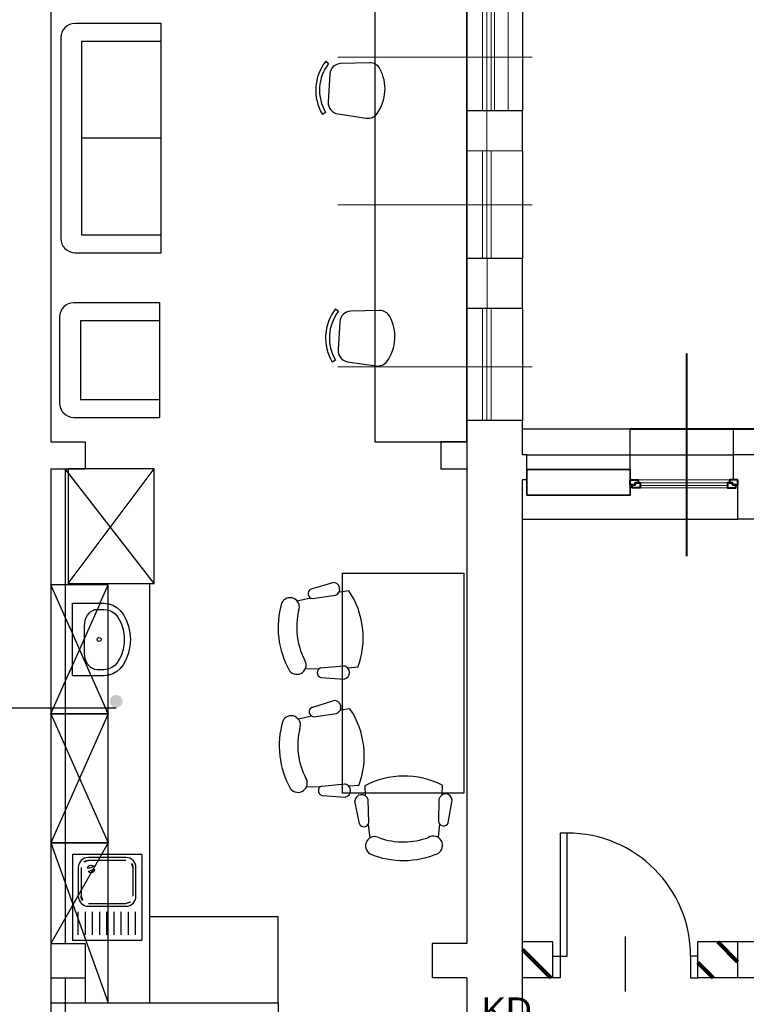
# Model space of a CAD drawing. Header units: millimetres. Extents: x 6612728327 to 6612744462, y 5733542327 to 5733552841.
# Tile 6 of 124: x 6612731325 to 6612731832, y 5733545561 to 5733546249. Entities that reach past the tile are written whole.
import ezdxf

# ---------------------------------------------------------------- set-up
doc = ezdxf.new("R2010")
doc.units = ezdxf.units.MM
doc.header["$MEASUREMENT"] = 0
doc.set_wipeout_variables(frame=1)
doc.linetypes.add('Wipeout_Contour', pattern=[1000, 0, -1000])
for name, color, linetype in [('!!!!_SCIANY GRUBE', 7, 'Continuous'), ('1_ppoż PODZIAL STREF 120', 7, 'Continuous'), ('1_ppoż PODZIAL STREF propoz', 7, 'Continuous'), ('1_ppoż PODZIAŁ STREF  opisy', 7, 'Continuous'), ('A_A-OPISY POM', 7, 'Continuous'), ('A_ocieplenie', 7, 'Continuous'), ('A_OPISY dodatkowe', 7, 'Continuous'), ('A_SCIANY PROJ. 18 wewn', 7, 'Continuous'), ('A_SCIANY PROJ. wewn', 7, 'Continuous'), ('A_Stolarka_drzw_wew', 192, 'Continuous'), ('A_Stolarka_okna', 7, 'Continuous'), ('A_technologia', 7, 'Continuous'), ('A_wypełnienie', 7, 'Continuous'), ('inw_STOLARKAOKIENNA', 7, 'Continuous'), ('inw_WIDOK', 7, 'Continuous'), ('P_urządzenia_sanit', 7, 'Continuous')]:
    doc.layers.add(name, color=color, linetype=linetype)
doc.styles.add('GENERATED_STYLE_1', font='arial.ttf')
pattern_1 = [(315, (6612595946.558, 5733454827.958), (28.284271, 28.284271), []), (315, (6612595960.7, 5733454842.1), (28.284271, 28.284271), [30, -10])]

msp = doc.modelspace()

# ---------------------------------------------------------------- hatches: boundary and pattern name
at = {"layer": 'A_A-OPISY POM', "linetype": 'Continuous', "lineweight": 25}
msp.add_hatch(color=7, dxfattribs=at).paths.add_polyline_path([(6612731396.579793, 5733545772.789451, 1), (6612731387.579793, 5733545772.789451, 1)])

# ---------------------------------------------------------------- linework, layer by layer
at = {"layer": '!!!!_SCIANY GRUBE', "color": 7, "lineweight": 30}
for p, q in [((6612731346.516478, 5733546327.726684), (6612731346.516478, 5733545953.844685)), ((6612731346.516478, 5733546300.461464), (6612731346.516478, 5733545953.844685)), ((6612731346.516478, 5733546300.461464), (6612731346.516478, 5733545953.844685)), ((6612731346.516478, 5733546300.461464), (6612731346.516478, 5733545953.844685)), ((6612731636.516479, 5733546184.918568), (6612731636.516479, 5733546156.918568)), ((6612731675.516479, 5733546184.844685), (6612731636.516479, 5733546184.918568)), ((6612731636.516479, 5733546184.918568), (6612731636.516479, 5733546156.918568)), ((6612731675.516479, 5733546156.844685), (6612731675.516479, 5733546184.844685)), ((6612731675.516479, 5733546156.844685), (6612731675.516479, 5733546184.844685)), ((6612731675.516479, 5733546156.844685), (6612731636.516479, 5733546156.918568)), ((6612731636.516479, 5733546081.918568), (6612731636.516479, 5733546046.918568)), ((6612731675.516479, 5733546081.844685), (6612731636.516479, 5733546081.918568)), ((6612731636.516479, 5733546081.918568), (6612731636.516479, 5733546046.918568)), ((6612731675.516479, 5733546046.844685), (6612731675.516479, 5733546081.844685)), ((6612731675.516479, 5733546046.844685), (6612731675.516479, 5733546081.844685)), ((6612731675.516479, 5733546046.844685), (6612731636.516479, 5733546046.918568)), ((6612731636.516479, 5733545968.918568), (6612731636.516479, 5733545854.849424)), ((6612731675.516479, 5733545968.844685), (6612731636.516479, 5733545968.844685)), ((6612731636.516479, 5733545968.844685), (6612731636.516479, 5733545935.042268)), ((6612731675.516479, 5733545944.844685), (6612731675.516479, 5733545968.844685)), ((6612731675.516479, 5733545944.844685), (6612731675.516479, 5733545968.844685)), ((6612731822.516479, 5733545944.844685), (6612731822.516479, 5733545962.844685)), ((6612731346.516478, 5733545953.844685), (6612731370.516478, 5733545953.844685)), ((6612731370.516478, 5733545953.844685), (6612731370.516478, 5733545935.042268)), ((6612731678.516479, 5733545944.844685), (6612731675.516479, 5733545944.844685)), ((6612732362.516479, 5733545944.844685), (6612731822.516479, 5733545944.844685)), ((6612731822.516479, 5733545927.344685), (6612731822.516479, 5733545944.844685)), ((6612731346.516478, 5733545935.042268), (6612731346.516478, 5733545603.844684)), ((6612731346.516478, 5733545935.042268), (6612731370.516478, 5733545935.042268)), ((6612731346.516478, 5733545935.042268), (6612731346.516478, 5733545603.844684)), ((6612731636.516479, 5733545935.042268), (6612731636.516479, 5733545854.849424)), ((6612731825.516479, 5733545927.344685), (6612731822.516479, 5733545927.344685)), ((6612731825.516479, 5733545899.844685), (6612731825.516479, 5733545927.344685)), ((6612731675.516479, 5733545854.849424), (6612731675.516479, 5733545899.844685)), ((6612732315.516479, 5733545899.844685), (6612731825.516479, 5733545899.844685)), ((6612731636.516479, 5733545854.849424), (6612731636.516479, 5733545603.844684)), ((6612731346.516478, 5733545603.844684), (6612731370.516478, 5733545603.844684)), ((6612731370.516478, 5733545603.844684), (6612731370.516478, 5733545579.844684)), ((6612731636.516479, 5733545603.844684), (6612731612.516479, 5733545603.844684)), ((6612731612.516479, 5733545603.844684), (6612731612.516479, 5733545579.844684)), ((6612731346.516478, 5733545579.844684), (6612731346.516478, 5733544323.844682)), ((6612731346.516478, 5733545579.844684), (6612731370.516478, 5733545579.844684)), ((6612731346.516478, 5733545579.844684), (6612731346.516478, 5733544323.844682)), ((6612731370.516478, 5733545579.844684), (6612731370.516478, 5733545562.334223)), ((6612731636.516479, 5733545579.844684), (6612731612.516479, 5733545579.844684)), ((6612731636.516479, 5733545579.844684), (6612731636.516479, 5733545523.131779))]:
    msp.add_line(p, q, dxfattribs=at)
at = {"layer": '!!!!_SCIANY GRUBE', "color": 7, "lineweight": 30, "flags": 128}
for points in [[(6612731675.516479, 5733545962.844685), (6612731750.516479, 5733545962.844685)], [(6612731822.516479, 5733545962.844685), (6612732487.516479, 5733545962.844685), (6612732487.516479, 5733545944.844685)], [(6612731636.516479, 5733545953.844685), (6612731618.502976, 5733545953.844685), (6612731618.502976, 5733545935.042268), (6612731636.516479, 5733545935.042268)], [(6612731356.516478, 5733545579.844684), (6612731356.516478, 5733545286.844684)], [(6612731356.516478, 5733545579.844684), (6612731356.516478, 5733545286.844684)], [(6612731346.516478, 5733545562.334223), (6612731505.122291, 5733545562.334223), (6612731505.122291, 5733545519.641943)]]:
    msp.add_lwpolyline(points, dxfattribs=at)
at = {"layer": '1_ppoż PODZIAL STREF 120', "color": 1, "lineweight": 18, "true_color": 0xe70505}
msp.add_line((6612731789.729649, 5733546015.49422), (6612731789.729649, 5733545874.057858), dxfattribs=at)
at = {"layer": '1_ppoż PODZIAL STREF propoz', "color": 1, "lineweight": 18, "true_color": 0xe70505}
msp.add_line((6612731789.729649, 5733546015.49422), (6612731789.729649, 5733545874.057858), dxfattribs=at)
msp.add_line((6612731789.729649, 5733546015.49422), (6612731789.729649, 5733545874.057858), dxfattribs=at)
at = {"layer": '1_ppoż PODZIAL STREF propoz', "color": 138, "lineweight": 18, "flags": 128}
for points in [[(6612731650.604791, 5733546184.844685), (6612731650.668245, 5733546156.844685)], [(6612731650.838215, 5733546081.844685), (6612731650.90167, 5733546046.844685)]]:
    msp.add_lwpolyline(points, dxfattribs=at)
at = {"layer": '1_ppoż PODZIAŁ STREF  opisy', "color": 7, "lineweight": 40}
msp.add_line((6612731789.729649, 5733546015.49422), (6612731789.729649, 5733545874.057858), dxfattribs=at)
at = {"layer": 'A_A-OPISY POM', "color": 7, "lineweight": 25, "flags": 128}
msp.add_lwpolyline([(6612731200.922238, 5733545768.338884), (6612731392.079793, 5733545768.338884)], dxfattribs=at)
at = {"layer": 'A_ocieplenie', "color": 7, "lineweight": 40}
msp.add_line((6612731750.516479, 5733545962.844685), (6612733376.51648, 5733545962.844685), dxfattribs=at)
at = {"layer": 'A_OPISY dodatkowe', "color": 7, "lineweight": 30}
for p, q in [((6612731418.516478, 5733545855.042268), (6612731356.516478, 5733545935.042268)), ((6612731358.516478, 5733545855.042268), (6612731418.516478, 5733545935.042268)), ((6612731505.122291, 5733545622.334223), (6612731415.576142, 5733545622.334223)), ((6612731505.122291, 5733545562.334223), (6612731505.122291, 5733545622.334223))]:
    msp.add_line(p, q, dxfattribs=at)
at = {"layer": 'A_OPISY dodatkowe', "color": 7, "lineweight": 30, "flags": 128}
msp.add_lwpolyline([(6612731358.516478, 5733545855.042268), (6612731418.516478, 5733545855.042268), (6612731418.516478, 5733545935.042268), (6612731358.516478, 5733545935.042268)], close=True, dxfattribs=at)
at = {"layer": 'A_SCIANY PROJ. wewn', "color": 146, "lineweight": 18, "flags": 128}
msp.add_lwpolyline([(6612731665.516479, 5733546262.881626), (6612731665.508892, 5733546184.877182), (6612731656.008892, 5733546184.877182), (6612731656.016479, 5733546262.881626)], close=True, dxfattribs=at)
at = {"layer": 'A_Stolarka_drzw_wew', "color": 7, "lineweight": 30}
for p, q in [((6612731706.658018, 5733545680.844684), (6612731701.658018, 5733545680.844684)), ((6612731701.658018, 5733545680.844684), (6612731701.658018, 5733545594.844684)), ((6612731706.658018, 5733545594.844684), (6612731706.658018, 5733545680.844684)), ((6612731747.158018, 5733545570.295815), (6612731747.158018, 5733545608.618935)), ((6612731701.658018, 5733545594.844684), (6612731706.658018, 5733545594.844684)), ((6612731701.658018, 5733545594.844684), (6612731701.658018, 5733545579.844684)), ((6612731792.658018, 5733545594.844684), (6612731792.658018, 5733545579.844684))]:
    msp.add_line(p, q, dxfattribs=at)
msp.add_arc((6612731706.658018, 5733545594.844684), 86, 0, 90, dxfattribs=at)
at = {"layer": 'A_Stolarka_okna', "color": 7, "lineweight": 20}
for p, q in [((6612731682.166588, 5733546222.344685), (6612731546.60055, 5733546222.344685)), ((6612731682.166588, 5733546119.344685), (6612731546.60055, 5733546119.344685)), ((6612731682.166588, 5733546006.344685), (6612731546.60055, 5733546006.344685))]:
    msp.add_line(p, q, dxfattribs=at)
at = {"layer": 'A_technologia', "color": 7}
for p, q in [((6612731423.407782, 5733546245.864983), (6612731363.407782, 5733546245.864983)), ((6612731423.407782, 5733546085.864983), (6612731423.407782, 5733546245.864983)), ((6612731353.407782, 5733546235.864983), (6612731353.407782, 5733546095.864983)), ((6612731538.15706, 5733546219.578234), (6612731540.234533, 5733546217.961398)), ((6612731568.856426, 5733546218.461532), (6612731548.77952, 5733546217.950692)), ((6612731541.097733, 5733546210.539558), (6612731539.902374, 5733546191.063745)), ((6612731538.138019, 5733546183.803176), (6612731535.878411, 5733546182.452536)), ((6612731546.620176, 5733546182.768815), (6612731566.483916, 5733546179.806555)), ((6612731423.407782, 5733546165.864983), (6612731367.953092, 5733546165.864983)), ((6612731363.407782, 5733546085.864983), (6612731423.407782, 5733546085.864983)), ((6612731422.550673, 5733546050.962667), (6612731362.550673, 5733546050.962667)), ((6612731422.550673, 5733546050.962667), (6612731367.095984, 5733546050.962667)), ((6612731422.550673, 5733545970.962667), (6612731422.550673, 5733546050.962667)), ((6612731545.032107, 5733546046.639653), (6612731547.109581, 5733546045.022818)), ((6612731575.731474, 5733546045.522951), (6612731555.654568, 5733546045.012111)), ((6612731352.550673, 5733546040.962667), (6612731352.550673, 5733545980.962667)), ((6612731547.972781, 5733546037.600977), (6612731546.777422, 5733546018.125165)), ((6612731545.013066, 5733546010.864595), (6612731542.753459, 5733546009.513954)), ((6612731553.495224, 5733546009.830234), (6612731573.358964, 5733546006.867974)), ((6612731362.550673, 5733545970.962667), (6612731422.550673, 5733545970.962667)), ((6612731527.646082, 5733545850.977774), (6612731543.110178, 5733545855.706057)), ((6612731528.991999, 5733545844.435759), (6612731544.993072, 5733545846.772552)), ((6612731554.344271, 5733545849.950674), (6612731547.907544, 5733545849.045344)), ((6612731527.675331, 5733545844.710761), (6612731518.361946, 5733545842.715446)), ((6612731533.418072, 5733545795.492304), (6612731523.895495, 5733545795.289866)), ((6612731534.636058, 5733545796.063046), (6612731550.745292, 5733545797.472838)), ((6612731560.576975, 5733545796.532948), (6612731554.104725, 5733545795.932076)), ((6612731534.832417, 5733545789.386903), (6612731550.969675, 5733545788.345821)), ((6612731528.417547, 5733545768.57613), (6612731543.881644, 5733545773.304413)), ((6612731346.516478, 5733545764.093098), (6612731386.516478, 5733545674.093098)), ((6612731386.516478, 5733545764.093098), (6612731346.516478, 5733545674.093098)), ((6612731529.763464, 5733545762.034116), (6612731545.764538, 5733545764.370909)), ((6612731555.115737, 5733545767.54903), (6612731548.67901, 5733545766.643702)), ((6612731528.446797, 5733545762.309118), (6612731519.133412, 5733545760.313803)), ((6612731534.189537, 5733545713.090661), (6612731524.666962, 5733545712.888224)), ((6612731535.407524, 5733545713.661403), (6612731551.516758, 5733545715.071195)), ((6612731561.348441, 5733545714.131305), (6612731554.876191, 5733545713.530434)), ((6612731565.520198, 5733545713.820622), (6612731565.734288, 5733545707.324067)), ((6612731619.297949, 5733545714.324104), (6612731619.20553, 5733545707.824678)), ((6612731535.603883, 5733545706.98526), (6612731551.741141, 5733545705.944179)), ((6612731561.653229, 5733545687.384005), (6612731558.600178, 5733545703.263986)), ((6612731568.301435, 5733545688.02495), (6612731567.683484, 5733545704.183944)), ((6612731617.00017, 5733545688.480881), (6612731617.315469, 5733545704.648611)), ((6612731623.65921, 5733545687.96452), (6612731626.414408, 5733545703.898881)), ((6612731567.887657, 5733545686.745096), (6612731568.878905, 5733545677.27209)), ((6612731617.437838, 5733545687.208998), (6612731616.624125, 5733545677.719093)), ((6612731346.516478, 5733545674.093098), (6612731386.516478, 5733545562.334223)), ((6612731386.516478, 5733545674.093098), (6612731346.516478, 5733545603.844684))]:
    msp.add_line(p, q, dxfattribs=at)
at = {"layer": 'A_technologia', "color": 7, "flags": 128}
for points in [[(6612731572.516479, 5733545953.844685), (6612731636.516479, 5733545953.844685), (6612731636.516479, 5733546262.844685), (6612731572.516479, 5733546262.844685)], [(6612731367.953092, 5733546233.330848), (6612731367.953092, 5733546098.399117), (6612731423.407782, 5733546098.399117), (6612731423.407782, 5733546233.330848)], [(6612731367.095984, 5733546038.428534), (6612731367.095984, 5733545983.496802), (6612731422.550673, 5733545983.496802), (6612731422.550673, 5733546038.428534)], [(6612731634.425087, 5733545708.61675), (6612731549.890433, 5733545708.61675), (6612731549.890433, 5733545862.114416), (6612731634.425087, 5733545862.114416)], [(6612731346.516478, 5733545674.093098), (6612731386.516478, 5733545674.093098), (6612731386.516478, 5733545764.093098), (6612731346.516478, 5733545764.093098)], [(6612731346.516478, 5733545562.334223), (6612731386.516478, 5733545562.334223), (6612731386.516478, 5733545674.093098), (6612731346.516478, 5733545674.093098)]]:
    msp.add_lwpolyline(points, close=True, dxfattribs=at)
msp.add_lwpolyline([(6612731415.576142, 5733545562.334223), (6612731415.576142, 5733545855.042268)], dxfattribs=at)
at = {"layer": 'A_technologia', "color": 7}
for centre, radius, start, end in [((6612731363.407782, 5733546235.864983), 10, 90, 180), ((6612731564.148054, 5733546199.350219), 32.934851, 142.10738045, 210.868173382), ((6612731564.148054, 5733546199.350219), 30.302351, 142.10738045, 210.868173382), ((6612731548.9804, 5733546210.055747), 7.8975, 91.45744185, 176.487641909), ((6612731569.057306, 5733546210.566586), 7.8975, 28.080779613, 91.45744185), ((6612731549.696498, 5733546200.237206), 29.841452, 324.894637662, 28.080779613), ((6612731547.785041, 5733546190.579935), 7.8975, 176.487641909, 261.518218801), ((6612731567.648781, 5733546187.617675), 7.8975, 261.518218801, 324.894637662), ((6612731363.407782, 5733546095.864983), 10, 180, 270), ((6612731362.550673, 5733546040.962667), 10, 90, 180), ((6612731571.023102, 5733546026.411638), 32.934851, 142.10738045, 210.868173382), ((6612731575.932354, 5733546037.628006), 7.8975, 28.080779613, 91.45744185), ((6612731571.023102, 5733546026.411638), 30.302351, 142.10738045, 210.868173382), ((6612731555.855448, 5733546037.117167), 7.8975, 91.45744185, 176.487641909), ((6612731556.571547, 5733546027.298625), 29.841452, 324.894637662, 28.080779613), ((6612731554.660089, 5733546017.641354), 7.8975, 176.487641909, 261.518218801), ((6612731574.523829, 5733546014.679094), 7.8975, 261.518218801, 324.894637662), ((6612731362.550673, 5733545980.962667), 10, 180, 270), ((6612731543.363327, 5733545851.094234), 4.618765, 290.66175982, 93.141821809), ((6612731529.334908, 5733545847.915765), 3.49686, 118.878827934, 264.372158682), ((6612731505.441608, 5733545817.172306), 58.871825, 339.477274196, 33.833129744), ((6612731566.407005, 5733545824.285663), 61.407041, 163.916200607, 209.393739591), ((6612731513.325254, 5733545838.585703), 6.513298, 336.972672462, 155.389991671), ((6612731567.334579, 5733545824.39389), 49.40673, 166.36875687, 206.941620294), ((6612731518.043338, 5733545798.149115), 6.513298, 217.920271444, 36.337792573), ((6612731535.770933, 5733545792.755466), 3.49686, 108.937950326, 254.43131349), ((6612731550.154276, 5733545792.892042), 4.618765, 280.168491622, 82.648075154), ((6612731544.134793, 5733545768.69259), 4.618765, 290.66175982, 93.141821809), ((6612731530.106374, 5733545765.514122), 3.49686, 118.878827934, 264.372158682), ((6612731506.213075, 5733545734.770663), 58.871825, 339.477274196, 33.833129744), ((6612731567.178472, 5733545741.884019), 61.407041, 163.916200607, 209.393739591), ((6612731514.096721, 5733545756.184059), 6.513298, 336.972672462, 155.389991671), ((6612731568.106047, 5733545741.992247), 49.40673, 166.36875687, 206.941620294), ((6612731518.814804, 5733545715.747471), 6.513298, 217.920271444, 36.337792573), ((6612731592.899372, 5733545661.70275), 58.871825, 63.358462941, 117.714615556), ((6612731536.542399, 5733545710.353823), 3.49686, 108.937950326, 254.43131349), ((6612731550.925742, 5733545710.490398), 4.618765, 280.168491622, 82.648075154), ((6612731563.21271, 5733545703.024125), 4.618765, 14.54329012, 177.023427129), ((6612731621.807174, 5733545703.572702), 4.618765, 4.049567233, 166.529515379), ((6612731620.409872, 5733545689.256741), 3.49686, 192.819039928, 338.312740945), ((6612731564.877803, 5733545688.736835), 3.49686, 202.7597052, 348.253598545), ((6612731572.448269, 5733545671.823908), 6.513298, 60.853846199, 239.271455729), ((6612731592.316008, 5733545724.012869), 49.40673, 250.249985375, 290.822921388), ((6612731613.157393, 5733545672.205037), 6.513298, 301.801736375, 120.218835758), ((6612731592.324751, 5733545723.079043), 61.407041, 247.797388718, 293.275073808)]:
    msp.add_arc(centre, radius, start, end, dxfattribs=at)
at = {"layer": 'inw_STOLARKAOKIENNA', "color": 7, "lineweight": 18}
for p, q in [((6612731647.516479, 5733546184.844685), (6612731647.516479, 5733546262.844685)), ((6612731650.516479, 5733546184.844685), (6612731650.516479, 5733546262.844685)), ((6612731653.516479, 5733546184.844685), (6612731653.516479, 5733546262.844685)), ((6612731647.516479, 5733546081.844685), (6612731647.516479, 5733546156.844685)), ((6612731650.516479, 5733546081.844685), (6612731650.516479, 5733546156.844685)), ((6612731653.516479, 5733546081.844685), (6612731653.516479, 5733546156.844685)), ((6612731647.516479, 5733545968.844685), (6612731647.516479, 5733546046.844685)), ((6612731650.516479, 5733545968.844685), (6612731650.516479, 5733546046.844685)), ((6612731653.516479, 5733545968.844685), (6612731653.516479, 5733546046.844685)), ((6612731756.141479, 5733545927.344685), (6612731819.891479, 5733545927.344685)), ((6612731757.547729, 5733545925.23531), (6612731818.485229, 5733545925.23531)), ((6612731757.547729, 5733545923.477497), (6612731818.485229, 5733545923.477497)), ((6612731757.547729, 5733545921.719685), (6612731818.485229, 5733545921.719685))]:
    msp.add_line(p, q, dxfattribs=at)
at = {"layer": 'inw_STOLARKAOKIENNA', "color": 7, "lineweight": 40, "flags": 128}
for points in [[(6612731824.110229, 5733545923.82906), (6612731822.000854, 5733545923.82906), (6612731822.000854, 5733545925.23531), (6612731818.485229, 5733545925.23531), (6612731818.485229, 5733545921.719685), (6612731824.110229, 5733545921.719685)], [(6612731825.516479, 5733545927.344685), (6612731819.891479, 5733545927.344685), (6612731819.891479, 5733545925.23531), (6612731822.000854, 5733545925.23531), (6612731822.000854, 5733545923.82906), (6612731825.516479, 5733545923.82906)]]:
    msp.add_lwpolyline(points, close=True, dxfattribs=at)
at = {"layer": 'inw_WIDOK', "color": 7, "lineweight": 30}
for p, q in [((6612731636.516479, 5733546262.918568), (6612731636.516479, 5733546184.918568)), ((6612731675.516479, 5733546262.844685), (6612731675.516479, 5733546184.844685)), ((6612731636.516479, 5733546156.918568), (6612731636.516479, 5733546081.918568)), ((6612731675.516479, 5733546156.844685), (6612731675.516479, 5733546081.844685)), ((6612731636.516479, 5733546046.844685), (6612731636.516479, 5733545968.844685)), ((6612731675.516479, 5733546046.844685), (6612731675.516479, 5733545968.844685)), ((6612731678.516479, 5733545944.844685), (6612731822.516479, 5733545944.844685)), ((6612731675.516479, 5733545899.844685), (6612731825.516479, 5733545899.844685))]:
    msp.add_line(p, q, dxfattribs=at)
at = {"layer": 'P_urządzenia_sanit', "color": 7, "lineweight": 25}
for p, q in [((6612731409.854893, 5733545665.765862), (6612731361.638459, 5733545665.765862)), ((6612731361.638459, 5733545665.765862), (6612731361.638459, 5733545605.765861)), ((6612731398.854893, 5733545663.765862), (6612731372.638459, 5733545663.765862)), ((6612731398.854893, 5733545661.765862), (6612731372.638459, 5733545661.765862)), ((6612731409.854893, 5733545665.765862), (6612731409.854893, 5733545605.765861)), ((6612731365.638459, 5733545656.765862), (6612731365.638459, 5733545636.765861)), ((6612731367.638459, 5733545656.765862), (6612731367.638459, 5733545636.765861)), ((6612731403.854893, 5733545636.765861), (6612731403.854893, 5733545656.765862)), ((6612731405.854893, 5733545636.765861), (6612731405.854893, 5733545656.765862)), ((6612731372.638459, 5733545631.765861), (6612731398.854893, 5733545631.765861)), ((6612731372.638459, 5733545629.765861), (6612731398.854893, 5733545629.765861)), ((6612731365.638459, 5733545609.765861), (6612731365.638459, 5733545625.765861)), ((6612731370.638459, 5733545609.765861), (6612731370.638459, 5733545625.765861)), ((6612731375.638459, 5733545609.765861), (6612731375.638459, 5733545625.765861)), ((6612731380.638459, 5733545609.765861), (6612731380.638459, 5733545625.765861)), ((6612731385.638459, 5733545609.765861), (6612731385.638459, 5733545625.765861)), ((6612731390.638459, 5733545609.765861), (6612731390.638459, 5733545625.765861)), ((6612731395.638459, 5733545609.765861), (6612731395.638459, 5733545625.765861)), ((6612731400.638459, 5733545609.765861), (6612731400.638459, 5733545625.765861)), ((6612731405.638459, 5733545609.765861), (6612731405.638459, 5733545625.765861)), ((6612731409.854893, 5733545605.765861), (6612731361.638459, 5733545605.765861))]:
    msp.add_line(p, q, dxfattribs=at)
for centre, radius, start, end in [((6612731372.638459, 5733545656.765862), 7, 90, 180), ((6612731372.638459, 5733545656.765862), 5, 90, 180), ((6612731398.854893, 5733545656.765862), 7, 0, 90), ((6612731398.854893, 5733545656.765862), 5, 0, 90), ((6612731374.549701, 5733545655.811994), 2.66561, 45, 225), ((6612731374.549701, 5733545655.811994), 2.66561, 225, 45), ((6612731372.638459, 5733545636.765861), 7, 180, 270), ((6612731372.638459, 5733545636.765861), 5, 180, 270), ((6612731398.854893, 5733545636.765861), 5, 270, 0), ((6612731398.854893, 5733545636.765861), 7, 270, 0)]:
    msp.add_arc(centre, radius, start, end, dxfattribs=at)

# ---------------------------------------------------------------- texts
at = {"layer": '1_ppoż PODZIAŁ STREF  opisy', "color": 7, "lineweight": 40, "insert": (6612731647.064029, 5733545548.108047), "char_height": 18.00000003, "attachment_point": 7, "style": 'GENERATED_STYLE_1'}
msp.add_mtext('\\A1;{\\pql;\\fArial|b0|i0|c238|p38;KD}', dxfattribs=at)

# ---------------------------------------------------------------- wipeouts: each hides what was drawn before it
at = {"color": 254, "linetype": 'Wipeout_Contour', "lineweight": 0, "ltscale": 35008945493.59077}
msp.add_wipeout([(6612731678.516479, 5733545934.586872), (6612731678.516479, 5733545916.586872), (6612731750.516479, 5733545916.586872), (6612731750.516479, 5733545934.586872)], dxfattribs=at).dxf.layer = 'A_wypełnienie'
at = {"color": 254, "linetype": 'Wipeout_Contour', "lineweight": 0, "ltscale": 35008935902.21758}
msp.add_wipeout([(6612731696.658019, 5733545579.844684), (6612731696.658019, 5733545604.844684), (6612731675.516479, 5733545604.844684), (6612731675.516479, 5733545579.844684)], dxfattribs=at).dxf.layer = 'A_wypełnienie'
at = {"color": 254, "linetype": 'Wipeout_Contour', "lineweight": 0, "ltscale": 35008939695.06969}
msp.add_wipeout([(6612731797.658018, 5733545604.844684), (6612731797.658018, 5733545579.844684), (6612731825.516478, 5733545579.844684), (6612731825.516478, 5733545604.844684)], dxfattribs=at).dxf.layer = 'A_wypełnienie'
at = {"color": 254, "linetype": 'Wipeout_Contour', "lineweight": 0, "ltscale": 183796897285.9145}
msp.add_wipeout([(6612731359.842639, 5733545841.188602), (6612731359.842639, 5733545790.659019), (6612731383.421775, 5733545790.659019), (6612731386.085052, 5733545790.884731), (6612731388.672365, 5733545791.55543), (6612731391.109921, 5733545792.651986), (6612731393.328197, 5733545794.143123), (6612731395.263921, 5733545795.98631), (6612731396.861882, 5733545798.128976), (6612731399.651886, 5733545803.710427), (6612731401.365091, 5733545809.71061), (6612731401.942761, 5733545815.923811), (6612731401.365091, 5733545822.137012), (6612731399.651886, 5733545828.137195), (6612731396.861882, 5733545833.718646), (6612731395.263921, 5733545835.861313), (6612731393.328197, 5733545837.7045), (6612731391.109921, 5733545839.195637), (6612731388.672365, 5733545840.292192), (6612731386.085052, 5733545840.962891), (6612731383.421775, 5733545841.188602)], dxfattribs=at).dxf.layer = 'P_urządzenia_sanit'

# ---------------------------------------------------------------- next in the draw order: hatches: boundary and pattern name
at = {"layer": 'A_wypełnienie', "linetype": 'Continuous', "lineweight": 211}
h = msp.add_hatch(dxfattribs=at)
h.set_pattern_fill('01_WIENIEC', color=255, scale=0.1, style=0, pattern_type=2)
h.set_pattern_definition(pattern_1)
h.paths.add_polyline_path([(6612731696.658018, 5733545579.844684), (6612731696.658018, 5733545604.844684), (6612731675.516479, 5733545604.844684), (6612731675.516479, 5733545579.844684)])
h = msp.add_hatch(dxfattribs=at)
h.set_pattern_fill('01_WIENIEC', color=255, scale=0.1, style=0, pattern_type=2)
h.set_pattern_definition(pattern_1)
h.paths.add_polyline_path([(6612731797.658018, 5733545604.844684), (6612731797.658018, 5733545579.844684), (6612731825.516479, 5733545579.844684), (6612731825.516479, 5733545604.844684)])
at = {"layer": 'P_urządzenia_sanit', "linetype": 'Continuous', "lineweight": 25}
h = msp.add_hatch(dxfattribs=at)
h.set_pattern_fill('AIR_SPACE', scale=0.1, style=0, pattern_type=2)
h.set_pattern_definition([(270, (6528520000, 5649335000), (8421100, 1e-09), [8e-05, -8421100])])
h.paths.add_polyline_path([(6612731359.842639, 5733545841.188601), (6612731359.842639, 5733545790.659019), (6612731383.421775, 5733545790.659019), (6612731386.085051, 5733545790.88473), (6612731388.672365, 5733545791.555429), (6612731391.109922, 5733545792.651985), (6612731393.328197, 5733545794.143122), (6612731395.263921, 5733545795.986309), (6612731396.861882, 5733545798.128975), (6612731399.651886, 5733545803.710426), (6612731401.365091, 5733545809.710609), (6612731401.942761, 5733545815.92381), (6612731401.365091, 5733545822.137011), (6612731399.651886, 5733545828.137194), (6612731396.861882, 5733545833.718645), (6612731395.263921, 5733545835.861311), (6612731393.328197, 5733545837.704498), (6612731391.109922, 5733545839.195635), (6612731388.672365, 5733545840.292191), (6612731386.085051, 5733545840.96289), (6612731383.421775, 5733545841.188601)])

# ---------------------------------------------------------------- next in the draw order: linework, layer by layer
at = {"layer": '!!!!_SCIANY GRUBE', "color": 7, "lineweight": 30}
for p, q in [((6612731750.516479, 5733545934.586872), (6612731750.516479, 5733545962.844685)), ((6612731678.516479, 5733545927.344685), (6612731678.516479, 5733545944.844685)), ((6612731675.516479, 5733545899.844685), (6612731675.516479, 5733545927.344685)), ((6612731678.516479, 5733545927.344685), (6612731675.516479, 5733545927.344685)), ((6612731675.516479, 5733545523.131779), (6612731675.516479, 5733545854.849424)), ((6612732315.516479, 5733545604.844684), (6612731825.516479, 5733545604.844684)), ((6612731825.516479, 5733545579.844684), (6612731825.516479, 5733545604.844684)), ((6612731923.516479, 5733545579.844684), (6612731825.516479, 5733545579.844684))]:
    msp.add_line(p, q, dxfattribs=at)
at = {"layer": '!!!!_SCIANY GRUBE', "color": 7, "lineweight": 30, "flags": 128}
msp.add_lwpolyline([(6612731356.516478, 5733545935.042268), (6612731356.516478, 5733545603.844684)], dxfattribs=at)
msp.add_lwpolyline([(6612731356.516478, 5733545935.042268), (6612731356.516478, 5733545603.844684)], dxfattribs=at)
msp.add_lwpolyline([(6612731678.516479, 5733545934.586872), (6612731750.516479, 5733545934.586872), (6612731750.516479, 5733545916.586872), (6612731678.516479, 5733545916.586872)], close=True, dxfattribs=at)
at = {"layer": 'A_SCIANY PROJ. 18 wewn', "color": 7}
for p, q in [((6612731696.658018, 5733545604.844684), (6612731675.516479, 5733545604.844684)), ((6612731696.658018, 5733545579.844684), (6612731696.658018, 5733545604.844684)), ((6612731825.516479, 5733545604.844684), (6612731797.658018, 5733545604.844684)), ((6612731797.658018, 5733545579.844684), (6612731797.658018, 5733545604.844684)), ((6612731696.658018, 5733545579.844684), (6612731675.516479, 5733545579.844684)), ((6612731825.516479, 5733545579.844684), (6612731797.658018, 5733545579.844684))]:
    msp.add_line(p, q, dxfattribs=at)
at = {"layer": 'A_SCIANY PROJ. 18 wewn', "color": 7, "flags": 128}
msp.add_lwpolyline([(6612731678.516479, 5733545916.586872), (6612731750.516479, 5733545916.586872), (6612731750.516479, 5733545934.586872), (6612731678.516479, 5733545934.586872)], close=True, dxfattribs=at)
at = {"layer": 'A_Stolarka_drzw_wew', "color": 7, "lineweight": 30}
for p, q in [((6612731696.658018, 5733545579.844684), (6612731696.658018, 5733545594.844684)), ((6612731696.658018, 5733545594.844684), (6612731701.658018, 5733545594.844684)), ((6612731797.658018, 5733545594.844684), (6612731792.658018, 5733545594.844684)), ((6612731797.658018, 5733545579.844684), (6612731797.658018, 5733545594.844684)), ((6612731701.658018, 5733545579.844684), (6612731696.658018, 5733545579.844684)), ((6612731792.658018, 5733545579.844684), (6612731797.658018, 5733545579.844684))]:
    msp.add_line(p, q, dxfattribs=at)
at = {"layer": 'A_technologia', "color": 7}
for p, q in [((6612731346.516478, 5733545764.093098), (6612731386.516478, 5733545854.093098)), ((6612731386.516478, 5733545764.093098), (6612731346.516478, 5733545854.093098))]:
    msp.add_line(p, q, dxfattribs=at)
at = {"layer": 'A_technologia', "color": 7, "flags": 128}
msp.add_lwpolyline([(6612731346.516478, 5733545764.093098), (6612731386.516478, 5733545764.093098), (6612731386.516478, 5733545854.093098), (6612731346.516478, 5733545854.093098)], close=True, dxfattribs=at)
at = {"layer": 'inw_STOLARKAOKIENNA', "color": 7, "lineweight": 40, "flags": 128}
for points in [[(6612731750.516479, 5733545927.344685), (6612731756.141479, 5733545927.344685), (6612731756.141479, 5733545925.23531), (6612731754.032104, 5733545925.23531), (6612731754.032104, 5733545923.82906), (6612731750.516479, 5733545923.82906)], [(6612731751.922729, 5733545923.82906), (6612731754.032104, 5733545923.82906), (6612731754.032104, 5733545925.23531), (6612731757.547729, 5733545925.23531), (6612731757.547729, 5733545921.719685), (6612731751.922729, 5733545921.719685)]]:
    msp.add_lwpolyline(points, close=True, dxfattribs=at)
at = {"layer": 'P_urządzenia_sanit', "color": 7, "lineweight": 25}
for p, q in [((6612731361.526863, 5733545838.662123), (6612731361.526863, 5733545841.190033)), ((6612731361.526863, 5733545841.190033), (6612731383.421775, 5733545841.190033)), ((6612731383.421775, 5733545841.188601), (6612731386.611093, 5733545840.86401)), ((6612731386.611093, 5733545840.86401), (6612731389.669639, 5733545839.903544)), ((6612731389.669639, 5733545839.903544), (6612731392.472004, 5733545838.346586)), ((6612731361.526863, 5733545793.185329), (6612731361.526863, 5733545838.662123)), ((6612731371.157792, 5733545831.166901), (6612731372.029212, 5733545832.82635)), ((6612731372.029212, 5733545832.82635), (6612731373.103501, 5733545834.258818)), ((6612731373.103501, 5733545834.258818), (6612731374.348018, 5733545835.420776)), ((6612731374.348018, 5733545835.420776), (6612731375.724948, 5733545836.276922)), ((6612731375.724948, 5733545836.276922), (6612731377.192454, 5733545836.801242)), ((6612731377.192454, 5733545836.801242), (6612731378.705948, 5733545836.977803)), ((6612731378.705948, 5733545836.977803), (6612731383.421775, 5733545836.977803)), ((6612731383.421775, 5733545836.977803), (6612731386.336838, 5733545836.606234)), ((6612731386.336838, 5733545836.606234), (6612731389.0655, 5733545835.515284)), ((6612731389.0655, 5733545835.515284), (6612731391.433284, 5733545833.774714)), ((6612731391.433284, 5733545833.774714), (6612731393.288783, 5733545831.495822)), ((6612731392.472004, 5733545838.346586), (6612731394.903283, 5733545836.256977)), ((6612731394.903283, 5733545836.256977), (6612731396.863787, 5733545833.720395)), ((6612731396.863788, 5733545833.720395), (6612731399.055615, 5733545829.581294)), ((6612731369.990088, 5733545825.355999), (6612731370.122502, 5733545827.374104)), ((6612731370.122502, 5733545827.374104), (6612731370.515719, 5733545829.33089)), ((6612731370.515719, 5733545829.33089), (6612731371.157792, 5733545831.166901)), ((6612731393.288783, 5733545831.495822), (6612731395.438835, 5733545827.336167)), ((6612731395.438835, 5733545827.336167), (6612731396.903076, 5733545822.888501)), ((6612731399.055615, 5733545829.581294), (6612731400.652193, 5733545825.178174)), ((6612731369.990088, 5733545806.491621), (6612731369.990088, 5733545825.355999)), ((6612731396.903076, 5733545822.888501), (6612731397.644552, 5733545818.265069)), ((6612731400.652193, 5733545825.178174), (6612731401.622654, 5733545820.596153)), ((6612731401.622654, 5733545820.596153), (6612731401.948238, 5733545815.92381)), ((6612731378.705948, 5733545815.92381), (6612731379.050727, 5733545816.871138)), ((6612731378.705948, 5733545815.92381), (6612731379.050727, 5733545816.871138)), ((6612731379.050727, 5733545814.976482), (6612731378.705948, 5733545815.92381)), ((6612731379.050727, 5733545814.976482), (6612731378.705948, 5733545815.92381)), ((6612731379.050727, 5733545816.871138), (6612731379.923739, 5733545817.375199)), ((6612731379.050727, 5733545816.871138), (6612731379.923739, 5733545817.375199)), ((6612731379.923739, 5733545814.472421), (6612731379.050727, 5733545814.976482)), ((6612731379.923739, 5733545814.472421), (6612731379.050727, 5733545814.976482)), ((6612731379.923739, 5733545817.375199), (6612731380.916492, 5733545817.20014)), ((6612731379.923739, 5733545817.375199), (6612731380.916492, 5733545817.20014)), ((6612731380.916492, 5733545814.64748), (6612731379.923739, 5733545814.472421)), ((6612731380.916492, 5733545814.64748), (6612731379.923739, 5733545814.472421)), ((6612731380.916492, 5733545817.20014), (6612731381.564465, 5733545816.427873)), ((6612731380.916492, 5733545817.20014), (6612731381.564465, 5733545816.427873)), ((6612731381.564465, 5733545815.419747), (6612731380.916492, 5733545814.64748)), ((6612731381.564465, 5733545815.419747), (6612731380.916492, 5733545814.64748)), ((6612731381.564465, 5733545816.427873), (6612731381.564465, 5733545815.419747)), ((6612731381.564465, 5733545816.427873), (6612731381.564465, 5733545815.419747)), ((6612731397.644552, 5733545813.582551), (6612731396.903076, 5733545808.959119)), ((6612731397.644552, 5733545818.265069), (6612731397.644552, 5733545813.582551)), ((6612731401.948238, 5733545815.92381), (6612731401.622654, 5733545811.251467)), ((6612731370.122502, 5733545804.473516), (6612731369.990088, 5733545806.491621)), ((6612731396.903076, 5733545808.959119), (6612731395.438835, 5733545804.511453)), ((6612731400.652193, 5733545806.669446), (6612731399.055615, 5733545802.266326)), ((6612731401.622654, 5733545811.251467), (6612731400.652193, 5733545806.669446)), ((6612731370.515719, 5733545802.51673), (6612731370.122502, 5733545804.473516)), ((6612731371.157792, 5733545800.680719), (6612731370.515719, 5733545802.51673)), ((6612731372.029212, 5733545799.02127), (6612731371.157792, 5733545800.680719)), ((6612731373.103501, 5733545797.588802), (6612731372.029212, 5733545799.02127)), ((6612731391.433284, 5733545798.072906), (6612731389.0655, 5733545796.332336)), ((6612731393.288783, 5733545800.351798), (6612731391.433284, 5733545798.072906)), ((6612731395.438835, 5733545804.511453), (6612731393.288783, 5733545800.351798)), ((6612731396.863787, 5733545798.127225), (6612731394.903283, 5733545795.590643)), ((6612731399.055615, 5733545802.266326), (6612731396.863788, 5733545798.127224)), ((6612731361.526863, 5733545790.657587), (6612731361.526863, 5733545793.185329)), ((6612731374.348018, 5733545796.426844), (6612731373.103501, 5733545797.588802)), ((6612731375.724948, 5733545795.570698), (6612731374.348018, 5733545796.426844)), ((6612731377.192454, 5733545795.046378), (6612731375.724948, 5733545795.570698)), ((6612731378.705948, 5733545794.869817), (6612731377.192454, 5733545795.046378)), ((6612731383.421775, 5733545794.869817), (6612731378.705948, 5733545794.869817)), ((6612731386.336838, 5733545795.241386), (6612731383.421775, 5733545794.869817)), ((6612731389.0655, 5733545796.332336), (6612731386.336838, 5733545795.241386)), ((6612731389.669639, 5733545791.944076), (6612731386.611093, 5733545790.98361)), ((6612731392.472004, 5733545793.501033), (6612731389.669639, 5733545791.944076)), ((6612731394.903283, 5733545795.590643), (6612731392.472004, 5733545793.501033)), ((6612731383.421775, 5733545790.657587), (6612731361.526863, 5733545790.657587)), ((6612731386.611093, 5733545790.98361), (6612731383.421775, 5733545790.659019))]:
    msp.add_line(p, q, dxfattribs=at)

doc.saveas('drawing.dxf')
